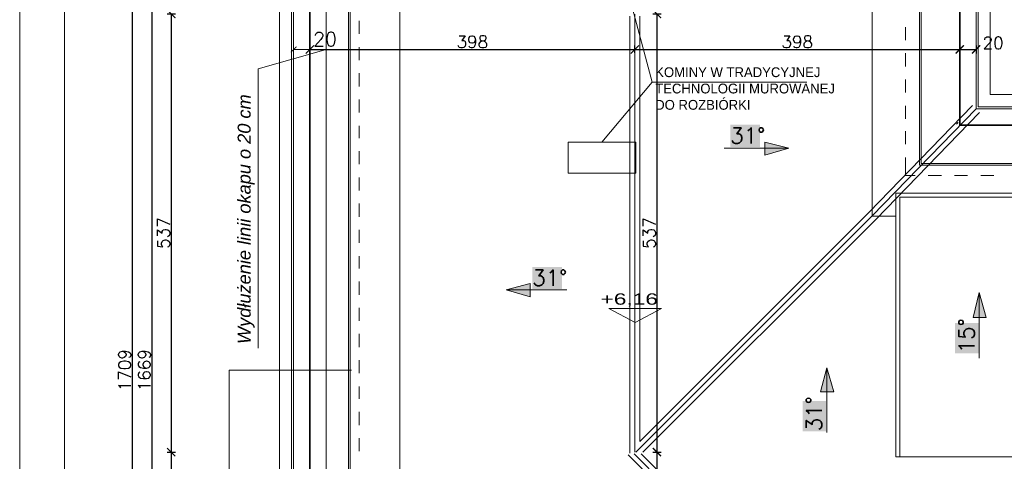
# Model space of a CAD drawing. Header units: millimetres. Extents: x -740 to 33545, y -26688 to 22494.
# Tile 76 of 256: x 13000 to 14207, y 6753 to 7294. Entities that reach past the tile are written whole.
import ezdxf
from ezdxf.lldxf.tags import DXFTag

# ---------------------------------------------------------------- set-up
doc = ezdxf.new("R2010")
doc.units = ezdxf.units.MM
doc.header["$MEASUREMENT"] = 0
doc.layers.get('Defpoints').update_dxf_attribs({"color": 252})
for name, color, linetype, lineweight in [('A_l.przerywana', 252, 'ICAD_ISO03W100', 9), ('A_l.widokowa', 252, 'Continuous', 18), ('A_wymiarowanie', 252, 'Continuous', 9), ('k_wyburzenia widoczne', 252, 'PNEUMATIC2', 18), ('l.przerywana', 252, 'ICAD_ISO03W100', 5), ('l.widokowa', 252, 'Continuous', 15), ('linia opisowa', 252, 'Continuous', 9), ('Nowe_820-G Rysunki Obrazki_Nr_pióra__23', 252, 'Continuous', 15), ('wymiarowanie', 252, 'Continuous', 9)]:
    doc.layers.add(name, color=color, linetype=linetype, lineweight=lineweight)
doc.styles.add('Arial$001H0', font='SIMPLEX')
doc.styles.add('PROFILE', font='GOTHIC.TTF', dxfattribs={"width": 0.8})
doc.styles.add('styl1', font='arial.ttf', dxfattribs={"height": 15})
doc.styles.add('styl2', font='simplex.shx')
tags = doc.linetypes.add('ICAD_ISO03W100', pattern=[30, 12, -18]).pattern_tags.tags
tags[6:7] = [DXFTag(74, 4), DXFTag(75, 0), DXFTag(340, '0'), DXFTag(46, 1.0), DXFTag(50, 0.0), DXFTag(44, 0.0), DXFTag(45, 0.0)]
tags[4:5] = [DXFTag(74, 4), DXFTag(75, 0), DXFTag(340, '0'), DXFTag(46, 1.0), DXFTag(50, 0.0), DXFTag(44, 0.0), DXFTag(45, 0.0)]
doc.linetypes.add('PNEUMATIC2', pattern='A,0.5,-0.25,["//",Standard,S=0.2,R=0,X=-0.1,Y=-0.1],-0.25', length=1)
doc.dimstyles.new('Kopia I_1.100', dxfattribs={"dimtxt": 15, "dimasz": 10, "dimexe": 5, "dimexo": 1, "dimgap": 1.5, "dimtad": 1, "dimdec": 1, "dimrnd": 0.5, "dimtxsty": 'styl2', "dimblk": 'ARCHTICK', "dimcen": 5, "dimadec": 0, "dimazin": 0, "dimtfac": 1, "dimtdec": 1, "dimtmove": 0, "dimatfit": 3, "dimldrblk": 'ARCHTICK', "dimfxl": 0, "dimarcsym": 0})
doc.dimstyles.new('Skala 1-100', dxfattribs={"dimtxt": 17, "dimasz": 7, "dimexe": 1, "dimexo": 1, "dimgap": 1.5, "dimtad": 1, "dimdec": 1, "dimrnd": 0.5, "dimtxsty": 'styl2', "dimblk": 'ARCHTICK', "dimcen": 7, "dimadec": 0, "dimazin": 0, "dimtfac": 1, "dimtdec": 1, "dimtmove": 1, "dimatfit": 3, "dimldrblk": 'ARCHTICK', "dimfxl": 0, "dimlwd": -1, "dimlwe": -1, "dimarcsym": 0})

# ---------------------------------------------------------------- blocks, each defined once
blk = doc.blocks.new('_ArchTick')
at = {"color": 0, "linetype": 'ByBlock', "const_width": 0.15}
blk.add_lwpolyline([(-0.5, -0.5), (0.5, 0.5)], dxfattribs=at)
blk = doc.blocks.new('*D1314')
at = {"layer": 'Defpoints', "color": 0}
for p in [(13336, 7257.4), (13336, 7210.8), (13356, 7210.8)]:
    blk.add_point(p, dxfattribs=at)
at = {"layer": 'wymiarowanie', "color": 0}
for p, q in [((13336, 7252.4), (13336, 7258.4)), ((13356, 7257.4), (13336, 7257.4)), ((13356, 7252.4), (13356, 7258.4))]:
    blk.add_line(p, q, dxfattribs=at)
at = {"layer": 'wymiarowanie', "color": 0, "xscale": 7, "yscale": 7, "zscale": 7, "rotation": 180}
blk.add_blockref('_ArchTick', (13336, 7257.4), dxfattribs=at)
at = {"layer": 'wymiarowanie', "color": 0, "xscale": 7, "yscale": 7, "zscale": 7}
blk.add_blockref('_ArchTick', (13356, 7257.4), dxfattribs=at)
at = {"layer": 'wymiarowanie', "color": 0, "insert": (13374.5, 7270.1), "char_height": 17, "attachment_point": 5, "style": 'styl2'}
blk.add_mtext('20', dxfattribs=at)
blk = doc.blocks.new('*D1787')
at = {"layer": 'Defpoints', "color": 0}
for p in [(13754.1, 7300.9), (13755.5, 6763.9), (13781.2, 6763.9)]:
    blk.add_point(p, dxfattribs=at)
at = {"layer": 'wymiarowanie', "color": 0, "lineweight": -2}
for p, q in [((13776.2, 7300.9), (13786.2, 7300.9)), ((13781.2, 7300.9), (13781.2, 6763.9)), ((13776.2, 6763.9), (13786.2, 6763.9))]:
    blk.add_line(p, q, dxfattribs=at)
at = {"layer": 'wymiarowanie', "color": 0, "lineweight": -2, "xscale": 10, "yscale": 10, "zscale": 10}
for p, rotation in [((13781.2, 7300.9), 90), ((13781.2, 6763.9), 270)]:
    blk.add_blockref('_ArchTick', p, dxfattribs=dict(at, rotation=rotation))
at = {"layer": 'wymiarowanie', "color": 0, "insert": (13771.8, 7032.4), "char_height": 15, "attachment_point": 5, "rotation": 90, "style": 'styl2'}
blk.add_mtext('537', dxfattribs=at)
blk = doc.blocks.new('*D1788')
at = {"layer": 'Defpoints', "color": 0}
for p in [(13755.5, 6763.9), (13781.2, 6597.2), (13917.8, 6597.2)]:
    blk.add_point(p, dxfattribs=at)
at = {"layer": 'wymiarowanie', "color": 0, "lineweight": -2}
for p, q in [((13776.2, 6763.9), (13786.2, 6763.9)), ((13781.2, 6763.9), (13781.2, 6597.2)), ((13786.2, 6597.2), (13776.2, 6597.2))]:
    blk.add_line(p, q, dxfattribs=at)
at = {"layer": 'wymiarowanie', "color": 0, "lineweight": -2, "xscale": 10, "yscale": 10, "zscale": 10}
for p, rotation in [((13781.2, 6763.9), 90), ((13781.2, 6597.2), 270)]:
    blk.add_blockref('_ArchTick', p, dxfattribs=dict(at, rotation=rotation))
at = {"layer": 'wymiarowanie', "color": 0, "insert": (13771.2, 6680.5), "char_height": 15, "attachment_point": 5, "rotation": 90, "style": 'styl2'}
blk.add_mtext('166,5', dxfattribs=at)
blk = doc.blocks.new('*D1797')
at = {"layer": 'Defpoints', "color": 0}
for p in [(13356, 7252.4), (13754.1, 7257.4), (13754.1, 7252.4)]:
    blk.add_point(p, dxfattribs=at)
at = {"layer": 'wymiarowanie', "color": 0, "lineweight": -2}
for p, q in [((13356, 7253.4), (13356, 7262.4)), ((13356, 7257.4), (13754.1, 7257.4)), ((13754.1, 7253.4), (13754.1, 7262.4))]:
    blk.add_line(p, q, dxfattribs=at)
at = {"layer": 'wymiarowanie', "color": 0, "lineweight": -2, "xscale": 10, "yscale": 10, "zscale": 10, "rotation": 180}
blk.add_blockref('_ArchTick', (13356, 7257.4), dxfattribs=at)
at = {"layer": 'wymiarowanie', "color": 0, "lineweight": -2, "xscale": 10, "yscale": 10, "zscale": 10}
blk.add_blockref('_ArchTick', (13754.1, 7257.4), dxfattribs=at)
at = {"layer": 'wymiarowanie', "color": 0, "insert": (13555, 7266.8), "char_height": 15, "attachment_point": 5, "style": 'styl2'}
blk.add_mtext('398', dxfattribs=at)
blk = doc.blocks.new('*D1798')
at = {"layer": 'Defpoints', "color": 0}
for p in [(14152.1, 7312.8), (13754.1, 7252.4), (14152.1, 7257.4)]:
    blk.add_point(p, dxfattribs=at)
at = {"layer": 'wymiarowanie', "color": 0, "lineweight": -2}
for p, q in [((13754.1, 7253.4), (13754.1, 7262.4)), ((13754.1, 7257.4), (14152.1, 7257.4)), ((14152.1, 7262.4), (14152.1, 7252.4))]:
    blk.add_line(p, q, dxfattribs=at)
at = {"layer": 'wymiarowanie', "color": 0, "lineweight": -2, "xscale": 10, "yscale": 10, "zscale": 10, "rotation": 180}
blk.add_blockref('_ArchTick', (13754.1, 7257.4), dxfattribs=at)
at = {"layer": 'wymiarowanie', "color": 0, "lineweight": -2, "xscale": 10, "yscale": 10, "zscale": 10}
blk.add_blockref('_ArchTick', (14152.1, 7257.4), dxfattribs=at)
at = {"layer": 'wymiarowanie', "color": 0, "insert": (13953.1, 7266.8), "char_height": 15, "attachment_point": 5, "style": 'styl2'}
blk.add_mtext('398', dxfattribs=at)
blk = doc.blocks.new('*D1799')
at = {"layer": 'Defpoints', "color": 0}
for p in [(14152.1, 7312.8), (14172.1, 7314.1), (14172.1, 7257.4)]:
    blk.add_point(p, dxfattribs=at)
at = {"layer": 'wymiarowanie', "color": 0, "lineweight": -2}
for p, q in [((14152.1, 7262.4), (14152.1, 7252.4)), ((14152.1, 7257.4), (14172.1, 7257.4)), ((14172.1, 7262.4), (14172.1, 7252.4))]:
    blk.add_line(p, q, dxfattribs=at)
at = {"layer": 'wymiarowanie', "color": 0, "lineweight": -2, "xscale": 10, "yscale": 10, "zscale": 10, "rotation": 180}
blk.add_blockref('_ArchTick', (14152.1, 7257.4), dxfattribs=at)
at = {"layer": 'wymiarowanie', "color": 0, "lineweight": -2, "xscale": 10, "yscale": 10, "zscale": 10}
blk.add_blockref('_ArchTick', (14172.1, 7257.4), dxfattribs=at)
at = {"layer": 'wymiarowanie', "color": 0, "insert": (14193.1, 7265.5), "char_height": 15, "attachment_point": 5, "style": 'styl2'}
blk.add_mtext('20', dxfattribs=at)
blk = doc.blocks.new('*D1825')
at = {"layer": 'Defpoints', "color": 0}
for p in [(13158.9, 7300.9), (13160.3, 6763.9), (13186.1, 6763.9)]:
    blk.add_point(p, dxfattribs=at)
at = {"layer": 'wymiarowanie', "color": 0, "lineweight": -2}
for p, q in [((13181.1, 7300.9), (13191.1, 7300.9)), ((13186.1, 7300.9), (13186.1, 6763.9)), ((13181.1, 6763.9), (13191.1, 6763.9))]:
    blk.add_line(p, q, dxfattribs=at)
at = {"layer": 'wymiarowanie', "color": 0, "lineweight": -2, "xscale": 10, "yscale": 10, "zscale": 10}
for p, rotation in [((13186.1, 7300.9), 90), ((13186.1, 6763.9), 270)]:
    blk.add_blockref('_ArchTick', p, dxfattribs=dict(at, rotation=rotation))
at = {"layer": 'wymiarowanie', "color": 0, "insert": (13176.7, 7032.4), "char_height": 15, "attachment_point": 5, "rotation": 90, "style": 'styl2'}
blk.add_mtext('537', dxfattribs=at)
blk = doc.blocks.new('*D1826')
at = {"layer": 'Defpoints', "color": 0}
for p in [(13160.3, 6763.9), (13186.1, 6597.2), (13917.8, 6597.2)]:
    blk.add_point(p, dxfattribs=at)
at = {"layer": 'wymiarowanie', "color": 0, "lineweight": -2}
for p, q in [((13181.1, 6763.9), (13191.1, 6763.9)), ((13186.1, 6763.9), (13186.1, 6597.2)), ((13191.1, 6597.2), (13181.1, 6597.2))]:
    blk.add_line(p, q, dxfattribs=at)
at = {"layer": 'wymiarowanie', "color": 0, "lineweight": -2, "xscale": 10, "yscale": 10, "zscale": 10}
for p, rotation in [((13186.1, 6763.9), 90), ((13186.1, 6597.2), 270)]:
    blk.add_blockref('_ArchTick', p, dxfattribs=dict(at, rotation=rotation))
at = {"layer": 'wymiarowanie', "color": 0, "insert": (13176, 6680.5), "char_height": 15, "attachment_point": 5, "rotation": 90, "style": 'styl2'}
blk.add_mtext('166,5', dxfattribs=at)
blk = doc.blocks.new('*D1830')
at = {"layer": 'Defpoints', "color": 0}
for p in [(13162.5, 7698.9), (13193.9, 7698.9), (13186.1, 6029.8)]:
    blk.add_point(p, dxfattribs=at)
at = {"layer": 'wymiarowanie', "color": 0, "lineweight": -2}
for p, q in [((13167.5, 7698.9), (13157.5, 7698.9)), ((13162.5, 6029.8), (13162.5, 7698.9)), ((13167.5, 6029.8), (13157.5, 6029.8))]:
    blk.add_line(p, q, dxfattribs=at)
at = {"layer": 'wymiarowanie', "color": 0, "lineweight": -2, "xscale": 10, "yscale": 10, "zscale": 10}
for p, rotation in [((13162.5, 7698.9), 90), ((13162.5, 6029.8), 270)]:
    blk.add_blockref('_ArchTick', p, dxfattribs=dict(at, rotation=rotation))
at = {"layer": 'wymiarowanie', "color": 0, "insert": (13153.1, 6864.4), "char_height": 15, "attachment_point": 5, "rotation": 90, "style": 'styl2'}
blk.add_mtext('1669', dxfattribs=at)
blk = doc.blocks.new('*D1832')
at = {"layer": 'Defpoints', "color": 0}
for p in [(13167.5, 7718.9), (13138.3, 6009.8), (13167.5, 6009.8)]:
    blk.add_point(p, dxfattribs=at)
at = {"layer": 'wymiarowanie', "color": 0, "lineweight": -2}
for p, q in [((13143.3, 7718.9), (13133.3, 7718.9)), ((13138.3, 7718.9), (13138.3, 6009.8)), ((13143.3, 6009.8), (13133.3, 6009.8))]:
    blk.add_line(p, q, dxfattribs=at)
at = {"layer": 'wymiarowanie', "color": 0, "lineweight": -2, "xscale": 10, "yscale": 10, "zscale": 10}
for p, rotation in [((13138.3, 7718.9), 90), ((13138.3, 6009.8), 270)]:
    blk.add_blockref('_ArchTick', p, dxfattribs=dict(at, rotation=rotation))
at = {"layer": 'wymiarowanie', "color": 0, "insert": (13128.9, 6864.4), "char_height": 15, "attachment_point": 5, "rotation": 90, "style": 'styl2'}
blk.add_mtext('1709', dxfattribs=at)

msp = doc.modelspace()

# ---------------------------------------------------------------- hatches: boundary and pattern name
at = {"layer": 'l.widokowa'}
for points in [[(13870.96, 7165.1), (13870.96, 7138.05), (13907.31, 7138.05), (13907.31, 7165.1)], [(13942.81, 7136.36), (13913.22, 7143.97), (13913.22, 7127.91)], [(13628.36, 6990.73), (13628.36, 6963.68), (13664.71, 6963.68), (13664.71, 6990.73)], [(13596.24, 6962.84), (13625.83, 6954.38), (13625.83, 6970.44)], [(14176.11, 6959.46), (14168.5, 6929.03), (14184.56, 6929.03)], [(14146.52, 6922.26), (14146.52, 6885.07), (14175.26, 6885.07), (14175.26, 6922.26)], [(13989.3, 6867.32), (13981.69, 6837.73), (13997.75, 6837.73)], [(13959.71, 6826.75), (13959.71, 6789.55), (13988.45, 6789.55), (13988.45, 6826.75)]]:
    msp.add_hatch(color=256, dxfattribs=at).paths.add_polyline_path(points)

# ---------------------------------------------------------------- linework, layer by layer
at = {"layer": 'A_l.przerywana', "lineweight": 9}
msp.add_line((13754.06, 6763.86), (13754.06, 7300.88), dxfattribs=at)
at = {"layer": 'A_l.przerywana'}
for p, q in [((14045.04, 7053.41), (14172.1, 7184.54)), ((13755.49, 6763.86), (14045.04, 7053.41)), ((13917.79, 6597.17), (13753.29, 6761.66))]:
    msp.add_line(p, q, dxfattribs=at)
at = {"layer": 'A_l.przerywana', "lineweight": 35}
msp.add_lwpolyline([(13356.02, 7698.92), (13356.02, 6029.8), (16391.16, 6029.8), (16391.16, 7704.71), (15595.09, 7704.71), (15595.09, 7164.54), (14152.1, 7164.54), (14152.1, 7698.92)], close=True, dxfattribs=at)
at = {"layer": 'A_l.przerywana', "ltscale": 0.5}
msp.add_lwpolyline([(14078.71, 7076.48), (14238.94, 7076.48), (14238.94, 6758.28), (14078.71, 6758.28)], close=True, dxfattribs=at)
at = {"layer": 'A_l.widokowa'}
for points in [[(13318.52, 7736.42), (13318.52, 5992.3), (16428.66, 5992.3), (16428.66, 7742.21), (15557.59, 7742.21), (15557.59, 7202.04), (14189.6, 7202.04), (14189.6, 7736.42)], [(13333.52, 7721.42), (13333.52, 6007.3), (16413.66, 6007.3), (16413.66, 7727.21), (15572.59, 7727.21), (15572.59, 7187.04), (14174.6, 7187.04), (14174.6, 7721.42)], [(13336.02, 7718.92), (13336.02, 6009.8), (16411.16, 6009.8), (16411.16, 7724.71), (15575.09, 7724.71), (15575.09, 7184.54), (14172.1, 7184.54), (14172.1, 7718.92)], [(13403.09, 7651.85), (13403.09, 6076.86), (16344.1, 6076.86), (16344.1, 7657.65), (15642.15, 7657.65), (15642.15, 7117.47), (14105.03, 7117.47), (14105.03, 7651.85)], [(13405.09, 7649.85), (13405.09, 6078.86), (16342.1, 6078.86), (16342.1, 7655.65), (15644.15, 7655.65), (15644.15, 7115.47), (14103.03, 7115.47), (14103.03, 7649.85)]]:
    msp.add_lwpolyline(points, close=True, dxfattribs=at)
at = {"layer": 'A_l.widokowa', "ltscale": 0.5}
msp.add_lwpolyline([(14073.71, 7081.48), (14243.94, 7081.48), (14243.94, 6758.28), (14073.71, 6758.28)], close=True, dxfattribs=at)
at = {"layer": 'A_wymiarowanie'}
for p, q in [((13964.86, 7217.22), (13775.38, 7217.22)), ((13256.87, 6864.36), (13256.88, 6488.26))]:
    msp.add_line(p, q, dxfattribs=at)
at = {"layer": 'k_wyburzenia widoczne', "ltscale": 15}
for points in [[(13755.24, 7143.74), (13672.27, 7143.74)], [(13672.27, 7143.74), (13672.27, 7105.64)], [(13755.24, 7105.64), (13755.24, 7143.74)], [(13672.27, 7105.64), (13755.24, 7105.64)]]:
    msp.add_lwpolyline(points, dxfattribs=at)
at = {"layer": 'l.przerywana'}
msp.add_lwpolyline([(14413.02, 7678.92), (13376.02, 7678.92), (13376.02, 6049.8), (16371.16, 6049.8), (16371.16, 7684.71), (15615.09, 7684.71), (15615.09, 7144.54), (14413.02, 7144.54), (14413.02, 7678.92), (13376.02, 7678.92)], dxfattribs=at)
at = {"layer": 'l.widokowa', "linetype": 'Continuous', "lineweight": 9}
for p, q in [((13466.07, 7592.57), (13466.07, 6145.45)), ((13466.07, 6145.45), (13466.07, 7592.57)), ((14044.91, 7592.57), (14044.91, 7053.28)), ((13416.2, 7276.44), (13416.2, 7292.5)), ((13748.06, 6762.8), (13748.06, 7298.39)), ((13760.06, 6776.92), (13760.06, 7298.39)), ((14085.66, 7284.89), (14085.66, 7268.83)), ((13416.2, 7244.32), (13416.2, 7260.38)), ((14085.66, 7252.77), (14085.66, 7236.71)), ((13416.2, 7212.2), (13416.2, 7228.26)), ((14085.66, 7220.65), (14085.66, 7204.59)), ((13416.2, 7180.07), (13416.2, 7196.13)), ((14085.66, 7188.53), (14085.66, 7172.47)), ((14149.9, 7167.4), (14148.21, 7165.7)), ((14149.9, 7168.24), (14149.9, 7167.4)), ((13416.2, 7148.8), (13416.2, 7164.01)), ((14085.66, 7157.25), (14085.66, 7141.19)), ((13416.2, 7116.68), (13416.2, 7132.74)), ((13863.35, 7136.36), (13942.81, 7136.36)), ((14085.66, 7125.13), (14085.66, 7103.15)), ((13416.2, 7084.56), (13416.2, 7100.62)), ((14085.66, 7103.15), (14097.49, 7103.15)), ((14113.55, 7103.15), (14129.62, 7103.15)), ((14145.68, 7103.15), (14161.74, 7103.15)), ((14177.8, 7103.15), (14193.86, 7103.15)), ((13416.2, 7052.44), (13416.2, 7068.5)), ((14073.71, 7053.28), (14044.91, 7053.28)), ((14044.91, 7053.28), (14073.71, 7053.28)), ((13416.2, 7020.32), (13416.2, 7036.38)), ((13416.2, 6989.04), (13416.2, 7004.26)), ((13416.2, 6956.92), (13416.2, 6972.98)), ((13670.63, 6962.84), (13596.24, 6962.84)), ((14176.11, 6879.15), (14176.11, 6959.46)), ((13416.2, 6924.8), (13416.2, 6940.86)), ((13416.2, 6892.68), (13416.2, 6908.74)), ((13416.2, 6860.56), (13416.2, 6876.62)), ((13989.3, 6787.86), (13989.3, 6867.32)), ((13416.2, 6829.28), (13416.2, 6844.5)), ((13416.2, 6797.16), (13416.2, 6813.22)), ((13416.2, 6765.04), (13416.2, 6781.1)), ((13909.3, 6597.17), (13745.86, 6760.61)), ((13920.27, 6603.17), (13761.78, 6761.66))]:
    msp.add_line(p, q, dxfattribs=at)
at = {"layer": 'l.widokowa'}
for p, q in [((14040.73, 7057.59), (14167.79, 7188.71)), ((14049.35, 7049.24), (14176.41, 7180.36)), ((13760.06, 6776.92), (14040.8, 7057.66)), ((13763.97, 6763.86), (14049.28, 7049.17))]:
    msp.add_line(p, q, dxfattribs=at)
at = {"layer": 'l.widokowa', "linetype": 'Continuous', "lineweight": 9}
for points in [[(13942.81, 7136.36), (13913.22, 7143.97), (13913.22, 7127.91)], [(13596.24, 6962.84), (13625.83, 6954.38), (13625.83, 6970.44)], [(14176.11, 6959.46), (14168.5, 6929.03), (14184.56, 6929.03)], [(13989.3, 6867.32), (13981.69, 6837.73), (13997.75, 6837.73)]]:
    msp.add_lwpolyline(points, close=True, dxfattribs=at)
at = {"layer": 'Nowe_820-G Rysunki Obrazki_Nr_pióra__23', "linetype": 'Continuous', "lineweight": 15}
msp.add_lwpolyline([(13055.23, 8119.48), (13055.23, 5249.28)], dxfattribs=at)
at = {"layer": 'wymiarowanie'}
for p, q in [((13775.38, 7217.22), (13739.02, 7354.23)), ((13292.64, 7233.49), (13376.02, 7257.43)), ((13292.64, 6891.2), (13292.64, 7233.49)), ((13775.38, 7217.22), (13713.75, 7143.74)), ((13256.87, 6864.36), (13407.09, 6864.36))]:
    msp.add_line(p, q, dxfattribs=at)
msp.add_lwpolyline([(13000.35, 8148.27), (13000.35, 5178.27), (17200.35, 5178.27), (17200.35, 8148.27), (13000.35, 8148.27)], dxfattribs=at)
at = {"layer": 'wymiarowanie', "linetype": 'ByBlock'}
msp.add_lwpolyline([(13754.58, 6922.76), (13786.88, 6940.13), (13722.29, 6940.13)], close=True, dxfattribs=at)

# ---------------------------------------------------------------- texts
at = {"layer": 'A_wymiarowanie', "insert": (13779.03, 7235.55), "char_height": 12, "width": 223.2778, "attachment_point": 1, "style": 'styl1'}
msp.add_mtext('{\\fCentury Gothic|b0|i0|c238|p34;KOMINY W TRADYCYJNEJ TECHNOLOGII MUROWANEJ DO ROZBIÓRKI}', dxfattribs=at)
at = {"layer": 'l.widokowa', "style": 'Arial$001H0'}
for p in [(13870.96, 7142.28), (13628.36, 6967.91)]:
    msp.add_text('31°', height=19.249, dxfattribs=at).set_placement(p)
for s, p in [('15°', (14170.19, 6885.07)), ('31°', (13983.38, 6789.56))]:
    msp.add_text(s, height=19.247, rotation=90, dxfattribs=at).set_placement(p)
at = {"layer": 'linia opisowa', "insert": (13288.15, 6896.41), "char_height": 15.96, "width": 406.4755, "attachment_point": 7, "rotation": 90}
msp.add_mtext('{\\fArial|b0|i1|c238|p0;Wydłużenie linii okapu o 20 cm}', dxfattribs=at)
at = {"layer": 'wymiarowanie', "style": 'PROFILE', "width": 1.5}
msp.add_text('+6,16', height=13.866, dxfattribs=at).set_placement((13712.04, 6944.64))

# ---------------------------------------------------------------- dimensions: what is measured, and where the dimension line sits
at = {"layer": 'wymiarowanie'}
for base, p1, p2, picture, middle in [((13138.28, 6009.8), (13167.51, 7718.92), (13167.51, 6009.8), '*D1832', (13128.9, 6864.36)), ((13162.51, 7698.92), (13186.07, 6029.8), (13193.88, 7698.92), '*D1830', (13153.13, 6864.36)), ((13186.07, 6763.86), (13158.92, 7300.87), (13160.34, 6763.86), '*D1825', (13176.7, 7032.37)), ((13781.22, 6763.86), (13754.07, 7300.87), (13755.49, 6763.86), '*D1787', (13771.85, 7032.37)), ((13186.07, 6597.17), (13160.34, 6763.86), (13917.79, 6597.17), '*D1826', (13176.02, 6680.51)), ((13781.22, 6597.17), (13755.49, 6763.86), (13917.79, 6597.17), '*D1788', (13771.16, 6680.51))]:
    dim = msp.add_linear_dim(base=base, p1=p1, p2=p2, angle=90, dimstyle='Kopia I_1.100', override={"dimtmove": 1, "dimfxl": 5}, dxfattribs=at)
    dim.commit()
    dim.dimension.update_dxf_attribs({"geometry": picture, "text_midpoint": middle})
for base, p1, p2, picture, middle in [((14152.1, 7257.43), (13754.06, 7252.43), (14152.1, 7312.84), '*D1798', (13953.08, 7266.81)), ((13754.06, 7257.43), (13356.02, 7252.43), (13754.06, 7252.43), '*D1797', (13555.04, 7266.81))]:
    dim = msp.add_linear_dim(base=base, p1=p1, p2=p2, dimstyle='Kopia I_1.100', override={"dimtmove": 1, "dimfxl": 5}, dxfattribs=at)
    dim.commit()
    dim.dimension.update_dxf_attribs({"geometry": picture, "text_midpoint": middle})
dim = msp.add_linear_dim(base=(14172.1, 7257.43), p1=(14152.1, 7312.84), p2=(14172.1, 7314.11), dimstyle='Kopia I_1.100', override={"dimtmove": 1, "dimfxl": 5}, dxfattribs=at)
dim.commit()
dim.dimension.update_dxf_attribs({"geometry": '*D1799', "text_midpoint": (14193.1, 7256.17), "dimtype": 160})
dim = msp.add_linear_dim(base=(13336.02, 7257.43), p1=(13356.02, 7210.81), p2=(13336.02, 7210.81), angle=180, dimstyle='Skala 1-100', override={"dimfxl": 5}, dxfattribs=at)
dim.commit()
dim.dimension.update_dxf_attribs({"geometry": '*D1314', "text_midpoint": (13374.54, 7259.64), "dimtype": 160})

doc.saveas('drawing.dxf')
